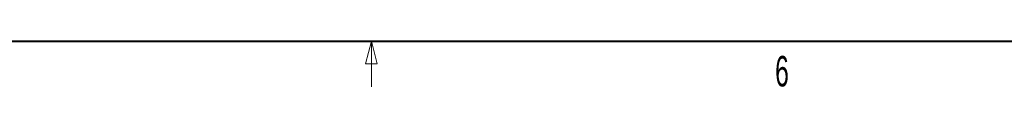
# Model space of a CAD drawing. Header units: millimetres. Extents: x 19 to 844, y 7 to 552.
# Tile 4 of 36: x 169.76 to 298.94, y 6.67 to 12.7. Entities that reach past the tile are written whole.
import ezdxf

# ---------------------------------------------------------------- set-up
doc = ezdxf.new("R2010")
doc.units = ezdxf.units.MM
doc.styles.add('SLDTEXTSTYLE1', font='TXT', dxfattribs={"width": 0.605})

msp = doc.modelspace()

# ---------------------------------------------------------------- linework, layer by layer
at = {"color": 7, "linetype": 'Continuous', "lineweight": 40}
msp.add_line((25.4, 12.7), (838.2, 12.7), dxfattribs=at)
at = {"color": 7, "linetype": 'Continuous', "lineweight": 0}
for p, q in [((215.9, 12.7), (215.15, 9.7)), ((215.9, 12.7), (215.9, 6.7)), ((215.9, 12.7), (216.65, 9.7)), ((216.65, 9.7), (215.15, 9.7))]:
    msp.add_line(p, q, dxfattribs=at)

# ---------------------------------------------------------------- texts
at = {"color": 7, "linetype": 'Continuous', "lineweight": 0, "insert": (269.772, 10.745), "char_height": 4, "attachment_point": 2, "style": 'SLDTEXTSTYLE1'}
msp.add_mtext('6', dxfattribs=at)

doc.saveas('drawing.dxf')
